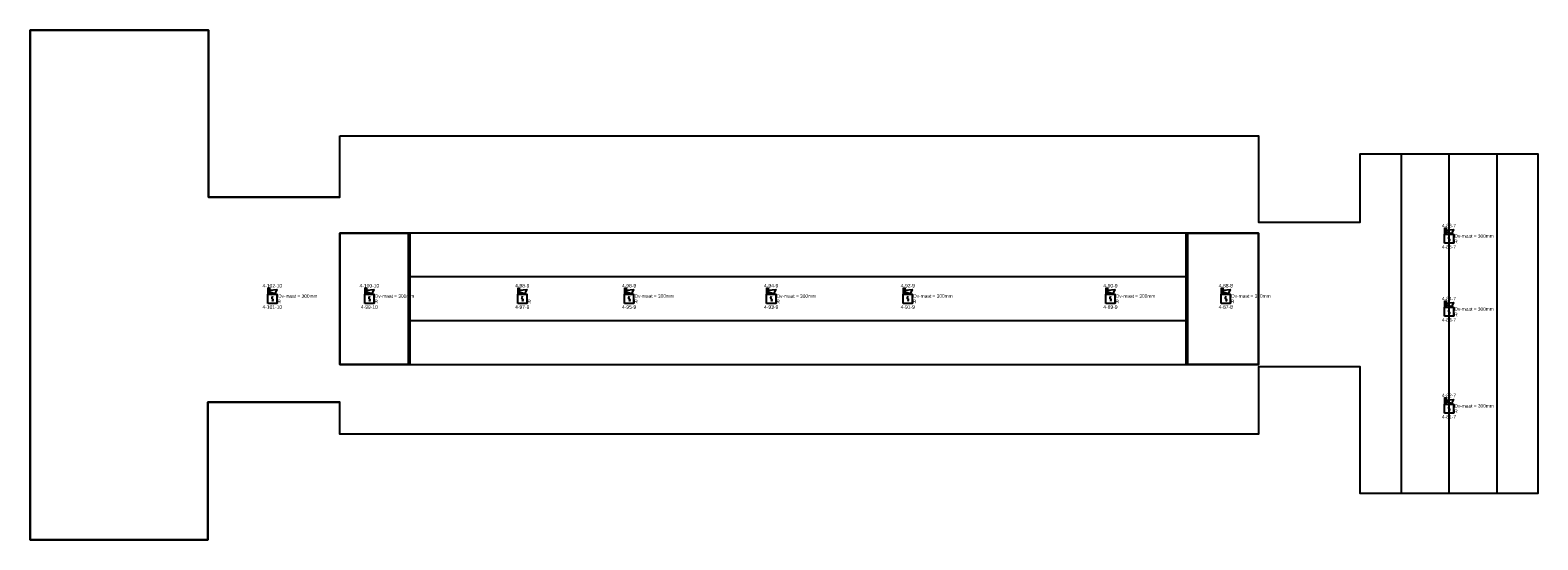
# Model space of a CAD drawing. Header units: millimetres. Extents: x 708096 to 1339077, y 428246 to 469230.
# Tile 15 of 15: x 1259582 to 1339077, y 439523 to 466388. Entities that reach past the tile are written whole.
import ezdxf
from ezdxf.enums import TextEntityAlignment as Align

# ---------------------------------------------------------------- set-up
doc = ezdxf.new("R2010")
doc.units = ezdxf.units.MM
doc.header["$LTSCALE"] = 171.31931
for name, color, linetype in [('-001 BWK', 7, 'Continuous'), ('003. HEFAS-BMI-AUTOMATISCHE MELDERS', 1, 'Continuous'), ('005. HEFAS-BMI-OVERIGE COMPONENTEN', 1, 'Continuous')]:
    doc.layers.add(name, color=color, linetype=linetype)
doc.styles.add('DVD_ALG 1.8mm_RE', font='arial.ttf', dxfattribs={"height": 1.8})
doc.styles.get("Standard").update_dxf_attribs({"font": 'ARIALN.TTF'})

# ---------------------------------------------------------------- blocks, each defined once
blk = doc.blocks.new('27B05_26_3BP')
at = {"layer": '-001 BWK'}
for points in [[(18968, 58555), (12048, 58555), (12048, 67355), (2643, 67355), (2643, 40490), (12018, 40490), (12018, 47750), (18968, 47750)], [(74928, 60835), (74928, 42930)], [(77451, 60835), (77451, 42930)], [(79973, 60835), (79973, 42930)], [(63623, 54346), (22618, 54346)], [(63623, 52042), (22618, 52042)]]:
    blk.add_lwpolyline(points, dxfattribs=at)
for points in [[(18968, 61790), (67403, 61790), (67403, 57230), (72763, 57230), (72763, 60835), (82138, 60835), (82138, 42930), (72763, 42930), (72763, 49605), (67403, 49605), (67403, 46055), (18968, 46055), (18968, 47750), (12018, 47750), (12018, 40490), (2643, 40490), (2643, 67355), (12048, 67355), (12048, 58555), (18968, 58555), (18968, 61790)], [(18968, 49739), (67403, 49739), (67403, 56649), (18968, 56649)], [(18968, 56649), (22618, 56649), (22618, 49739), (18968, 49739)], [(63623, 56649), (67403, 56649), (67403, 49739), (63623, 49739)]]:
    blk.add_lwpolyline(points, close=True)
blk = doc.blocks.new('A$C0f8f0310')
blk.add_blockref('27B05_26_3BP', (-2643, -40490))
blk = doc.blocks.new('*U85')
at = {"layer": '003. HEFAS-BMI-AUTOMATISCHE MELDERS', "color": 1, "linetype": 'Continuous'}
for points in [[(-170, 170), (-98, 170), (-98, 387), (-170, 387)], [(-170, -170), (-170, 170), (170, 170), (170, -170)]]:
    blk.add_lwpolyline(points, close=True, dxfattribs=at)
blk.add_lwpolyline([(-98, 319), (170, 348), (91, 191), (-98, 255)], dxfattribs=at)
blk.add_lwpolyline([(1, 105), (-21, 34, 0.457698), (0, 0, -0.462378), (21, -34), (-2, -102)], format="xyb", dxfattribs=at)
at = {"layer": '003. HEFAS-BMI-AUTOMATISCHE MELDERS', "insert": (261, -170), "char_height": 135, "width": 490.19, "attachment_point": 8}
blk.add_mtext('R', dxfattribs=at)
at = {"layer": '003. HEFAS-BMI-AUTOMATISCHE MELDERS'}
for tag, p in [('COMPONENTNUMMER2', (0, 493)), ('COMPONENTNUMMER', (0, -308))]:
    blk.add_attdef(tag, text='', height=135, dxfattribs=at).set_placement(p, align=Align.MIDDLE_CENTER)

msp = doc.modelspace()

# ---------------------------------------------------------------- linework, layer by layer
at = {"layer": '-001 BWK'}
for p, q in [((1279507, 455682), (1279507, 448772)), ((1279607, 455682), (1279607, 448772)), ((1320512, 455682), (1320512, 448772)), ((1320612, 455682), (1320612, 448772))]:
    msp.add_line(p, q, dxfattribs=at)

# ---------------------------------------------------------------- block references
msp.add_blockref('A$C0f8f0310', (1259582, 439523), dxfattribs=at)
at = {"layer": '003. HEFAS-BMI-AUTOMATISCHE MELDERS', "xscale": 1.403670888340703, "yscale": 1.403670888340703, "zscale": 1.403670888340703}
for p, values in [((1334390, 455392), {'COMPONENTNUMMER': '4-85-7', 'COMPONENTNUMMER2': '4-86-7'}), ((1272351, 452227), {'COMPONENTNUMMER': '4-101-10', 'COMPONENTNUMMER2': '4-102-10'}), ((1277468, 452227), {'COMPONENTNUMMER': '4-99-10', 'COMPONENTNUMMER2': '4-100-10'}), ((1285528, 452227), {'COMPONENTNUMMER': '4-97-9', 'COMPONENTNUMMER2': '4-98-9'}), ((1291163, 452227), {'COMPONENTNUMMER': '4-95-9', 'COMPONENTNUMMER2': '4-96-9'}), ((1298653, 452227), {'COMPONENTNUMMER': '4-93-9', 'COMPONENTNUMMER2': '4-94-9'}), ((1305856, 452227), {'COMPONENTNUMMER': '4-91-9', 'COMPONENTNUMMER2': '4-92-9'}), ((1316541, 452227), {'COMPONENTNUMMER': '4-89-9', 'COMPONENTNUMMER2': '4-90-9'}), ((1322623, 452227), {'COMPONENTNUMMER': '4-87-8', 'COMPONENTNUMMER2': '4-88-8'}), ((1334390, 451544), {'COMPONENTNUMMER': '4-83-7', 'COMPONENTNUMMER2': '4-84-7'}), ((1334390, 446439), {'COMPONENTNUMMER': '4-81-7', 'COMPONENTNUMMER2': '4-82-7'})]:
    msp.add_blockref('*U85', p, dxfattribs=at).add_auto_attribs(values)

# ---------------------------------------------------------------- texts
at = {"layer": '005. HEFAS-BMI-OVERIGE COMPONENTEN', "char_height": 180, "width": 50500, "attachment_point": 1, "style": 'DVD_ALG 1.8mm_RE'}
for insert in [(1334679, 455625), (1272657, 452460), (1277757, 452460), (1291452, 452460), (1298942, 452460), (1306145, 452460), (1316830, 452460), (1322912, 452460), (1334679, 451777), (1334679, 446672)]:
    msp.add_mtext('Dv-maat = 300mm', dxfattribs=dict(at, insert=insert))

doc.saveas('drawing.dxf')
